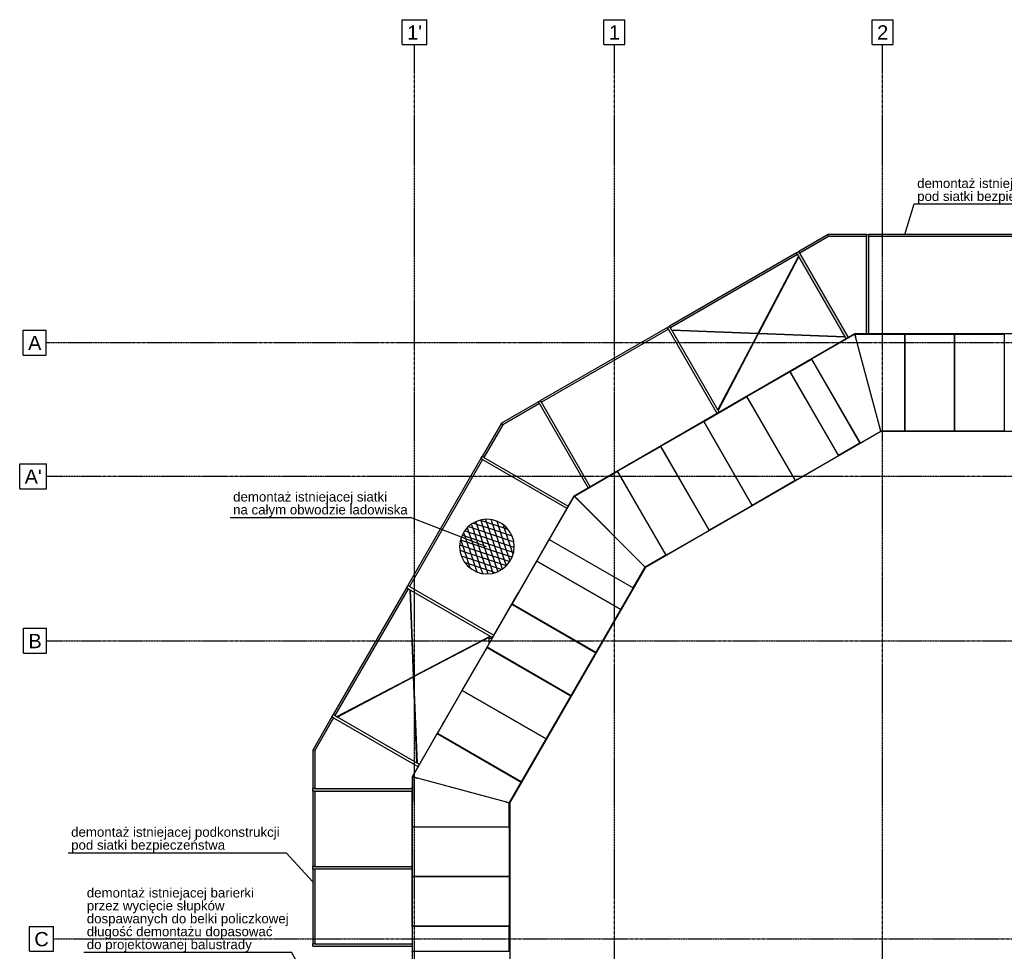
# Model space of a CAD drawing. Header units: millimetres. Extents: x 300 to 62366, y 297 to 39548.
# Tile 2 of 5: x 300 to 20123, y 20797 to 39548. Entities that reach past the tile are written whole.
import ezdxf

# ---------------------------------------------------------------- set-up
doc = ezdxf.new("R2010")
doc.units = ezdxf.units.MM
doc.linetypes.add('DXK_LINE_DOT3', pattern=[5.9187, 2.979, -0.9799, 0.9799, -0.9799])
doc.styles.add('Arial', font='ARIAL.TTF', dxfattribs={"height": 0.2})

# ---------------------------------------------------------------- blocks, each defined once
blk = doc.blocks.new('Part-2646 - 1314')
at = {"color": 7}
for p, q in [((11506, 29917), (11535, 29888)), ((11535, 29888), (11537, 29889))]:
    blk.add_line(p, q, dxfattribs=at)
blk = doc.blocks.new('Part-3760 - 1314')
at = {"color": 7}
for p, q in [((10106, 23800), (10156, 23786)), ((10106, 23799), (10106, 23800)), ((10106, 23303), (10106, 23304)), ((10106, 22301), (10106, 22303)), ((10106, 21298), (10106, 21301)), ((10106, 20796), (10106, 20798)), ((10106, 19794), (10106, 19796)), ((10106, 18793), (10106, 18794)), ((10106, 18297), (10156, 18310)), ((10106, 18297), (10106, 18298))]:
    blk.add_line(p, q, dxfattribs=at)
blk = doc.blocks.new('Part-3621 - 1314')
at = {"color": 7}
for p, q in [((10745, 31857), (9997, 31425)), ((10765, 31822), (10027, 31396)), ((10765, 31822), (10745, 31857)), ((10027, 31396), (9997, 31425))]:
    blk.add_line(p, q, dxfattribs=at)
blk = doc.blocks.new('Part-2652 - 1314')
at = {"color": 7}
blk.add_line((11045, 29038), (11046, 29039), dxfattribs=at)
blk = doc.blocks.new('Part-3732 - 1314')
at = {"color": 7}
for p, q in [((17619, 31332), (17619, 31332)), ((17623, 31316), (17619, 31332)), ((18118, 31332), (18120, 31332)), ((19120, 31332), (19122, 31332)), ((20122, 31332), (20124, 31332)), ((21124, 31332), (21126, 31332)), ((22126, 31332), (22128, 31332)), ((22628, 31332), (22630, 31332)), ((23126, 31316), (23130, 31332)), ((23129, 31332), (23130, 31332)), ((17636, 31266), (17637, 31266)), ((17639, 31257), (17636, 31266)), ((23110, 31257), (17639, 31257)), ((18118, 31266), (18120, 31266)), ((19120, 31266), (19122, 31266)), ((20122, 31266), (20124, 31266)), ((21124, 31266), (21126, 31266)), ((22126, 31266), (22128, 31266)), ((22628, 31266), (22630, 31266)), ((23110, 31257), (23112, 31266)), ((23112, 31266), (23112, 31266))]:
    blk.add_line(p, q, dxfattribs=at)
blk = doc.blocks.new('Part-3593 - 1314')
blk.add_hatch(color=1).paths.add_polyline_path([(13406, 33347), (15961, 34822), (15941, 34856), (13386, 33381)])
at = {"color": 1}
for p, q in [((15941, 34856), (13386, 33381)), ((15961, 34822), (13406, 33347)), ((15961, 34822), (15941, 34856)), ((13406, 33347), (13386, 33381))]:
    blk.add_line(p, q, dxfattribs=at)
blk = doc.blocks.new('Part-2517 - 1314')
at = {"color": 7}
for p, q in [((17137, 33122), (17141, 33124)), ((16289, 32633), (16290, 32633)), ((15855, 32382), (15856, 32383)), ((14987, 31881), (14989, 31882)), ((14119, 31380), (14121, 31381)), ((13251, 30879), (13253, 30880)), ((12365, 30408), (12368, 30408))]:
    blk.add_line(p, q, dxfattribs=at)
blk = doc.blocks.new('Part-35489 - 1314')
at = {"color": 7}
for p, q in [((10212, 27784), (10712, 28650)), ((10712, 28650), (12401, 27675)), ((11901, 26809), (10212, 27784)), ((12401, 27675), (11901, 26809))]:
    blk.add_line(p, q, dxfattribs=at)
blk = doc.blocks.new('Part-2645 - 1314')
at = {"color": 7}
for p, q in [((11346, 29760), (11462, 29961)), ((11535, 29888), (11506, 29917)), ((11534, 29886), (11535, 29888)), ((10846, 28894), (11316, 29708)), ((11044, 29038), (11045, 29040)), ((10346, 28028), (10816, 28842)), ((10793, 28603), (10794, 28605)), ((9846, 27162), (10316, 27976)), ((10292, 27736), (10293, 27737)), ((9809, 27098), (9816, 27110)), ((9809, 27098), (9809, 27098))]:
    blk.add_line(p, q, dxfattribs=at)
blk = doc.blocks.new('Part-3418 - 1314')
at = {"color": 7}
for p, q in [((8087, 28115), (8112, 28159)), ((8112, 28159), (8112, 28159)), ((8121, 28095), (9819, 27115)), ((8146, 28139), (9844, 27159))]:
    blk.add_line(p, q, dxfattribs=at)
blk = doc.blocks.new('Part-3419 - 1314')
at = {"color": 7}
blk.add_line((8087, 28115), (8112, 28159), dxfattribs=at)
blk = doc.blocks.new('Part-3421 - 1314')
at = {"color": 7}
for p, q in [((6587, 25517), (6612, 25561)), ((6621, 25497), (8319, 24517)), ((6646, 25541), (8344, 24561))]:
    blk.add_line(p, q, dxfattribs=at)
blk = doc.blocks.new('Part-3788 - 1314')
at = {"color": 7}
for p, q in [((11462, 29961), (8200, 24311)), ((11506, 29917), (11462, 29961)), ((11465, 29955), (11466, 29957)), ((11506, 29917), (11505, 29915)), ((10963, 29085), (10964, 29087)), ((11010, 29058), (11011, 29060)), ((10712, 28650), (10713, 28652)), ((10759, 28623), (10760, 28625)), ((10211, 27783), (10212, 27784)), ((10258, 27756), (10259, 27757)), ((9710, 26915), (9711, 26917)), ((9757, 26888), (9758, 26890)), ((9209, 26047), (9210, 26049)), ((9256, 26020), (9257, 26022)), ((8708, 25179), (8709, 25181)), ((8754, 25152), (8756, 25154)), ((8200, 24311), (8260, 24295)), ((8206, 24309), (8206, 24311)), ((8260, 24295), (8260, 24296))]:
    blk.add_line(p, q, dxfattribs=at)
blk = doc.blocks.new('Part-35500 - 1314')
at = {"color": 7}
for p, q in [((17112, 33216), (16243, 32715)), ((17636, 31266), (17112, 33216)), ((16243, 32715), (17219, 31025)), ((17219, 31025), (17636, 31266))]:
    blk.add_line(p, q, dxfattribs=at)
blk = doc.blocks.new('Part-3792 - 1314')
at = {"color": 7}
for p, q in [((8200, 24311), (8199, 17786)), ((8260, 24295), (8200, 24311)), ((8206, 23448), (8206, 24309)), ((8260, 24295), (8260, 24293)), ((8206, 23303), (8206, 23304)), ((8260, 23303), (8260, 23304)), ((8205, 22301), (8205, 22303)), ((8259, 22301), (8259, 22303)), ((8205, 21298), (8205, 21301)), ((8259, 21298), (8259, 21301)), ((8205, 20796), (8205, 20798)), ((8259, 20796), (8259, 20798)), ((8205, 17787), (8205, 19796)), ((8259, 19794), (8259, 19796)), ((8259, 18792), (8259, 18794)), ((8199, 17786), (8259, 17802)), ((8259, 17802), (8259, 17804))]:
    blk.add_line(p, q, dxfattribs=at)
blk = doc.blocks.new('Part-3879 - 1314')
at = {"color": 7}
for p, q in [((9345, 26296), (9315, 26244)), ((9315, 26244), (9316, 26244)), ((9346, 26296), (9345, 26296))]:
    blk.add_line(p, q, dxfattribs=at)
blk = doc.blocks.new('Part-3876 - 1314')
at = {"color": 7}
for p, q in [((11715, 30107), (11663, 30077)), ((11663, 30077), (11663, 30077)), ((11715, 30107), (11715, 30107))]:
    blk.add_line(p, q, dxfattribs=at)
blk = doc.blocks.new('Part-3880 - 1314')
at = {"color": 7}
for p, q in [((8845, 25430), (8815, 25378)), ((8815, 25378), (8816, 25378)), ((8846, 25430), (8845, 25430))]:
    blk.add_line(p, q, dxfattribs=at)
blk = doc.blocks.new('Part-3875 - 1314')
at = {"color": 7}
for p, q in [((16911, 33107), (16859, 33077)), ((16911, 33107), (16911, 33107)), ((16859, 33077), (16859, 33077))]:
    blk.add_line(p, q, dxfattribs=at)
blk = doc.blocks.new('Part-3698 - 1314')
at = {"color": 7}
for p, q in [((13581, 30308), (13583, 30308)), ((13670, 30154), (13670, 30158))]:
    blk.add_line(p, q, dxfattribs=at)
blk = doc.blocks.new('Part-35480 - 1314')
at = {"color": 7}
for p, q in [((8205, 21298), (8205, 20798)), ((10156, 21298), (8205, 21298)), ((10156, 20798), (10156, 21298)), ((8205, 20798), (10156, 20798))]:
    blk.add_line(p, q, dxfattribs=at)
blk = doc.blocks.new('Part-3333 - 1314')
blk.add_hatch(color=1).paths.add_polyline_path([(8199, 24073), (6199, 24073), (6199, 24023), (8199, 24023)])
at = {"color": 1}
for p, q in [((6199, 24023), (6199, 24073)), ((6239, 24073), (8199, 24073)), ((6239, 24023), (8199, 24023))]:
    blk.add_line(p, q, dxfattribs=at)
blk = doc.blocks.new('Part-35484 - 1314')
at = {"color": 7}
for p, q in [((8205, 21301), (8205, 22301)), ((8205, 22301), (10156, 22301)), ((10156, 22301), (10156, 21301)), ((10156, 21301), (8205, 21301))]:
    blk.add_line(p, q, dxfattribs=at)
blk = doc.blocks.new('Part-2756 - 1314')
at = {"color": 7}
for p, q in [((8199, 24310), (8200, 24310)), ((8199, 24310), (8199, 24098)), ((8260, 24294), (8299, 24284)), ((8299, 24284), (8299, 24282)), ((8199, 24098), (8200, 24098))]:
    blk.add_line(p, q, dxfattribs=at)
blk = doc.blocks.new('Part-2786 - 1314')
at = {"color": 7}
for p, q in [((8299, 20796), (8299, 20798)), ((8299, 19794), (8299, 19796)), ((8299, 18792), (8299, 18794))]:
    blk.add_line(p, q, dxfattribs=at)
blk = doc.blocks.new('Part-3882 - 1314')
at = {"color": 7}
for p, q in [((10845, 28894), (10815, 28842)), ((10815, 28842), (10816, 28842)), ((10846, 28894), (10845, 28894))]:
    blk.add_line(p, q, dxfattribs=at)
blk = doc.blocks.new('Part-3779 - 1314')
at = {"color": 7}
for p, q in [((17639, 31257), (12901, 28522)), ((23110, 31257), (17639, 31257)), ((12901, 28522), (10165, 23784)), ((10165, 23784), (10165, 18313))]:
    blk.add_line(p, q, dxfattribs=at)
blk = doc.blocks.new('Part-3371 - 1314')
at = {"color": 7}
blk.add_line((15941, 34856), (15984, 34881), dxfattribs=at)
blk = doc.blocks.new('Part-3542 - 1314')
at = {"color": 7}
blk.add_line((6199, 20898), (6199, 20948), dxfattribs=at)
blk = doc.blocks.new('Part-2758 - 1314')
at = {"color": 7}
for p, q in [((9791, 26868), (9792, 26869)), ((9290, 26000), (9291, 26002)), ((8789, 25132), (8790, 25134)), ((8200, 24311), (8199, 24310)), ((8199, 24310), (8200, 24310)), ((8260, 24294), (8299, 24284)), ((8299, 24284), (8300, 24285))]:
    blk.add_line(p, q, dxfattribs=at)
blk = doc.blocks.new('Part-3713 - 1314')
for points in [[(13431, 33308), (13431, 33304), (13431, 33304), (15174, 33236), (15171, 33239), (15172, 33241), (15171, 33239), (15171, 33241), (13431, 33309)], [(16916, 33164), (16916, 33167), (16914, 33171), (16913, 33173), (15182, 33240), (15179, 33239), (15180, 33241), (15179, 33239), (15174, 33236), (13431, 33304), (13434, 33299), (15165, 33231), (15168, 33232), (15174, 33236), (15172, 33232), (15174, 33236), (15176, 33232)], [(16916, 33163), (16916, 33164), (15176, 33232), (15176, 33231)]]:
    blk.add_hatch(color=1).paths.add_polyline_path(points)
at = {"color": 1}
for p, q in [((13431, 33309), (15171, 33241)), ((13431, 33307), (13431, 33309)), ((13431, 33309), (13431, 33308)), ((13431, 33308), (13431, 33304)), ((13431, 33304), (13431, 33307)), ((13434, 33299), (15165, 33231)), ((15176, 33231), (16916, 33163)), ((15182, 33240), (16913, 33173)), ((16916, 33167), (16916, 33164)), ((16916, 33164), (16916, 33163))]:
    blk.add_line(p, q, dxfattribs=at)
blk = doc.blocks.new('Part-3415 - 1314')
at = {"color": 7}
for p, q in [((9587, 30713), (9612, 30757)), ((9612, 30757), (9612, 30757)), ((9646, 30737), (11344, 29757)), ((9621, 30693), (11319, 29714))]:
    blk.add_line(p, q, dxfattribs=at)
blk = doc.blocks.new('Part-3872 - 1314')
at = {"color": 7}
for p, q in [((13447, 31107), (13395, 31077)), ((13395, 31077), (13395, 31077)), ((13447, 31107), (13447, 31107))]:
    blk.add_line(p, q, dxfattribs=at)
blk = doc.blocks.new('Part-3873 - 1314')
at = {"color": 7}
for p, q in [((12581, 30607), (12529, 30577)), ((12529, 30577), (12529, 30577)), ((12581, 30607), (12581, 30607))]:
    blk.add_line(p, q, dxfattribs=at)
blk = doc.blocks.new('Part-3878 - 1314')
at = {"color": 7}
for p, q in [((10345, 28028), (10315, 27976)), ((10315, 27976), (10316, 27976)), ((10346, 28028), (10345, 28028))]:
    blk.add_line(p, q, dxfattribs=at)
blk = doc.blocks.new('Part-3883 - 1314')
at = {"color": 7}
for p, q in [((11345, 29760), (11315, 29708)), ((11346, 29760), (11345, 29760)), ((11315, 29708), (11316, 29708))]:
    blk.add_line(p, q, dxfattribs=at)
blk = doc.blocks.new('Part-3871 - 1314')
at = {"color": 7}
for p, q in [((15179, 32107), (15127, 32077)), ((15127, 32077), (15127, 32077)), ((15179, 32107), (15179, 32107))]:
    blk.add_line(p, q, dxfattribs=at)
blk = doc.blocks.new('Part-35495 - 1314')
at = {"color": 7}
for p, q in [((15809, 32464), (16242, 32714)), ((16242, 32714), (17218, 31024)), ((16785, 30774), (15809, 32464)), ((17218, 31024), (16785, 30774))]:
    blk.add_line(p, q, dxfattribs=at)
blk = doc.blocks.new('Part-35490 - 1314')
at = {"color": 7}
for p, q in [((9711, 26917), (10211, 27783)), ((10211, 27783), (11900, 26807)), ((11400, 25941), (9711, 26917)), ((11900, 26807), (11400, 25941))]:
    blk.add_line(p, q, dxfattribs=at)
blk = doc.blocks.new('Part-2065 - 1314')
at = {"color": 7}
for p, q in [((12224, 30408), (12236, 30408)), ((12224, 30401), (12224, 30408)), ((12224, 29196), (12224, 29200)), ((12324, 29096), (12324, 29099)), ((12224, 28357), (12224, 28358)), ((12324, 28299), (12324, 28300)), ((12224, 27777), (12224, 27779)), ((12324, 27719), (12324, 27722))]:
    blk.add_line(p, q, dxfattribs=at)
blk = doc.blocks.new('Part-3776 - 1314')
at = {"color": 7}
for p, q in [((17622, 31316), (17623, 31316)), ((17636, 31266), (17623, 31316)), ((17193, 31068), (17194, 31068)), ((16758, 30817), (16760, 30818)), ((15890, 30316), (15892, 30317)), ((15022, 29815), (15024, 29816)), ((14155, 29314), (14156, 29315)), ((13286, 28812), (13289, 28814)), ((12858, 28565), (12858, 28565)), ((12858, 28565), (12894, 28528))]:
    blk.add_line(p, q, dxfattribs=at)
blk = doc.blocks.new('Part-35488 - 1314')
at = {"color": 7}
for p, q in [((10713, 28652), (10963, 29085)), ((10963, 29085), (12652, 28110)), ((12402, 27677), (10713, 28652)), ((12652, 28110), (12402, 27677))]:
    blk.add_line(p, q, dxfattribs=at)
blk = doc.blocks.new('Part-3533 - 1314')
blk.add_hatch(color=1).paths.add_polyline_path([(8199, 22503), (6199, 22503), (6199, 22453), (8199, 22453)])
at = {"color": 1}
for p, q in [((6199, 22453), (6199, 22503)), ((6239, 22503), (8199, 22503)), ((8199, 22453), (6239, 22453)), ((8199, 22503), (8199, 22453))]:
    blk.add_line(p, q, dxfattribs=at)
blk = doc.blocks.new('Part-2192 - 1314')
at = {"color": 7}
for p, q in [((12365, 30408), (12368, 30408)), ((13523, 30408), (13525, 30408)), ((14680, 30408), (14682, 30408)), ((15837, 30408), (15839, 30408)), ((12423, 30308), (12426, 30308)), ((13581, 30308), (13583, 30308)), ((14738, 30308), (14740, 30308))]:
    blk.add_line(p, q, dxfattribs=at)
blk = doc.blocks.new('Part-3293 - 1314')
blk.add_hatch(color=1).paths.add_polyline_path([(17399, 33223), (17399, 35223), (17349, 35223), (17349, 33223)])
at = {"color": 1}
for p, q in [((17349, 35223), (17399, 35223)), ((17349, 33223), (17349, 35183)), ((17399, 33223), (17399, 35183))]:
    blk.add_line(p, q, dxfattribs=at)
blk = doc.blocks.new('Part-3294 - 1314')
at = {"color": 7}
blk.add_line((17349, 35223), (17399, 35223), dxfattribs=at)
blk = doc.blocks.new('Part-35501 - 1314')
at = {"color": 7}
for p, q in [((18120, 33217), (19120, 33217)), ((18120, 31266), (18120, 33217)), ((19120, 33217), (19120, 31266)), ((19120, 31266), (18120, 31266))]:
    blk.add_line(p, q, dxfattribs=at)
blk = doc.blocks.new('Part-2302 - 1314')
at = {"color": 7}
for p, q in [((8199, 24098), (8200, 24098)), ((8199, 24078), (8199, 24098)), ((8199, 23998), (8199, 24018)), ((8199, 23998), (8200, 23998)), ((8986, 24098), (8996, 24098)), ((9360, 23998), (9368, 23998))]:
    blk.add_line(p, q, dxfattribs=at)
blk = doc.blocks.new('Part-3714 - 1314')
for points in [[(15171, 33241), (15171, 33239), (15174, 33236), (15170, 33236), (15174, 33236), (15168, 33232), (14359, 31696), (14361, 31692), (14364, 31691), (15176, 33232), (15174, 33236), (15179, 33239), (15182, 33240), (15989, 34774), (15988, 34775), (15986, 34779), (15986, 34779), (15983, 34781), (15981, 34781)], [(14359, 31696), (15168, 33232), (15165, 33231), (14358, 31698)], [(14366, 31690), (15176, 33231), (15176, 33232), (14364, 31691)]]:
    blk.add_hatch(color=1).paths.add_polyline_path(points)
at = {"color": 1}
for p, q in [((15171, 33241), (15981, 34781)), ((15182, 33240), (15989, 34774)), ((15981, 34781), (15983, 34780)), ((15983, 34781), (15981, 34781)), ((15986, 34779), (15983, 34781)), ((15983, 34780), (15986, 34779)), ((14358, 31698), (15165, 33231)), ((14366, 31690), (15176, 33231)), ((14364, 31691), (14361, 31692)), ((14366, 31690), (14364, 31691))]:
    blk.add_line(p, q, dxfattribs=at)
blk = doc.blocks.new('Part-2394 - 1314')
at = {"color": 7}
for p, q in [((9751, 26999), (9751, 27098)), ((9751, 27098), (9809, 27098)), ((11396, 27098), (11400, 27098)), ((11569, 26998), (11573, 26998))]:
    blk.add_line(p, q, dxfattribs=at)
blk = doc.blocks.new('Part-35494 - 1314')
at = {"color": 7}
for p, q in [((17637, 31266), (17116, 33217)), ((17116, 33217), (18118, 33217)), ((18118, 33217), (18118, 31266)), ((18118, 31266), (17637, 31266))]:
    blk.add_line(p, q, dxfattribs=at)
blk = doc.blocks.new('Part-3786 - 1314')
at = {"color": 7}
for p, q in [((23636, 33223), (17112, 33223)), ((17112, 33223), (17129, 33163)), ((17114, 33217), (18120, 33217)), ((17129, 33163), (17130, 33163)), ((18118, 33163), (18120, 33163)), ((19120, 33217), (19122, 33217)), ((19120, 33163), (19122, 33163)), ((20122, 33217), (20124, 33217)), ((20122, 33163), (20124, 33163)), ((21124, 33217), (21126, 33217)), ((21124, 33163), (21126, 33163)), ((22126, 33217), (22128, 33217)), ((22126, 33163), (22128, 33163)), ((22628, 33217), (23635, 33217)), ((22628, 33163), (22630, 33163)), ((23620, 33163), (23618, 33163)), ((23620, 33163), (23636, 33223))]:
    blk.add_line(p, q, dxfattribs=at)
blk = doc.blocks.new('Part-2455 - 1314')
at = {"color": 7}
for p, q in [((18118, 33163), (18120, 33163)), ((19120, 33163), (19122, 33163)), ((20122, 33163), (20124, 33163)), ((21124, 33163), (21126, 33163)), ((22126, 33163), (22128, 33163)), ((22628, 33163), (22630, 33163))]:
    blk.add_line(p, q, dxfattribs=at)
blk = doc.blocks.new('Part-35487 - 1314')
at = {"color": 7}
for p, q in [((11465, 29955), (10963, 29087)), ((12894, 28528), (11465, 29955)), ((10963, 29087), (12653, 28111)), ((12653, 28111), (12894, 28528))]:
    blk.add_line(p, q, dxfattribs=at)
blk = doc.blocks.new('Part-3591 - 1314')
at = {"color": 7}
for p, q in [((9587, 30713), (8112, 28159)), ((9621, 30693), (8146, 28139)), ((9621, 30693), (9587, 30713)), ((8146, 28139), (8112, 28159))]:
    blk.add_line(p, q, dxfattribs=at)
blk = doc.blocks.new('Part-30673 - 1314')
at = {"color": 7}
for p, q in [((18118, 32617), (18120, 32615)), ((18118, 32594), (18120, 32592)), ((19120, 31619), (19122, 31617)), ((19120, 31596), (19122, 31594))]:
    blk.add_line(p, q, dxfattribs=at)
blk = doc.blocks.new('Part-3623 - 1314')
blk.add_hatch(color=1).paths.add_polyline_path([(6239, 24073), (6239, 24836), (6199, 24846), (6199, 24073)])
at = {"color": 1}
for p, q in [((6239, 24836), (6199, 24846)), ((6199, 24846), (6199, 24073)), ((6239, 24836), (6239, 24073)), ((6239, 24073), (6199, 24073))]:
    blk.add_line(p, q, dxfattribs=at)
blk = doc.blocks.new('Part-3534 - 1314')
at = {"color": 7}
blk.add_line((6199, 22453), (6199, 22503), dxfattribs=at)
blk = doc.blocks.new('Part-3874 - 1314')
at = {"color": 7}
for p, q in [((16045, 32607), (15993, 32577)), ((15993, 32577), (15993, 32577)), ((16045, 32607), (16045, 32607))]:
    blk.add_line(p, q, dxfattribs=at)
blk = doc.blocks.new('Part-3854 - 1314')
at = {"color": 7}
for p, q in [((8200, 23078), (8199, 23078)), ((8199, 23078), (8199, 23018)), ((8199, 23018), (8200, 23018))]:
    blk.add_line(p, q, dxfattribs=at)
blk = doc.blocks.new('Part-2797 - 1314')
at = {"color": 7}
for p, q in [((8199, 23998), (8200, 23998)), ((8199, 23078), (8199, 23998)), ((8299, 23303), (8299, 23304)), ((8199, 22078), (8199, 23018)), ((8299, 22301), (8299, 22303)), ((8199, 21539), (8199, 22018)), ((8299, 21298), (8299, 21301))]:
    blk.add_line(p, q, dxfattribs=at)
blk = doc.blocks.new('Part-3334 - 1314')
at = {"color": 7}
blk.add_line((6199, 24023), (6199, 24073), dxfattribs=at)
blk = doc.blocks.new('Part-3367 - 1314')
at = {"color": 7}
for p, q in [((13343, 33356), (13386, 33381)), ((14343, 31624), (13363, 33322)), ((14386, 31649), (13406, 33347))]:
    blk.add_line(p, q, dxfattribs=at)
blk = doc.blocks.new('Part-3368 - 1314')
at = {"color": 7}
blk.add_line((13343, 33356), (13386, 33381), dxfattribs=at)
blk = doc.blocks.new('Part-3370 - 1314')
blk.add_hatch(color=1).paths.add_polyline_path([(16941, 33124), (16945, 33126), (16971, 33142), (16984, 33149), (16004, 34847), (15984, 34881), (15941, 34856)])
at = {"color": 1}
for p, q in [((15941, 34856), (15984, 34881)), ((16941, 33124), (15961, 34822)), ((16984, 33149), (16004, 34847))]:
    blk.add_line(p, q, dxfattribs=at)
blk = doc.blocks.new('Part-3373 - 1314')
at = {"color": 7}
for p, q in [((10745, 31857), (10788, 31882)), ((11745, 30124), (10765, 31822)), ((11788, 30149), (10808, 31847))]:
    blk.add_line(p, q, dxfattribs=at)
blk = doc.blocks.new('Part-3374 - 1314')
at = {"color": 7}
blk.add_line((10745, 31857), (10788, 31882), dxfattribs=at)
blk = doc.blocks.new('Part-3416 - 1314')
at = {"color": 7}
blk.add_line((9587, 30713), (9612, 30757), dxfattribs=at)
blk = doc.blocks.new('Part-3422 - 1314')
at = {"color": 7}
blk.add_line((6587, 25517), (6612, 25561), dxfattribs=at)
blk = doc.blocks.new('Part-3601 - 1314')
blk.add_hatch(color=1).paths.add_polyline_path([(17349, 35223), (16576, 35223), (16587, 35183), (17349, 35183)])
at = {"color": 1}
for p, q in [((17349, 35223), (16576, 35223)), ((16587, 35183), (16576, 35223)), ((17349, 35183), (16587, 35183)), ((17349, 35183), (17349, 35223))]:
    blk.add_line(p, q, dxfattribs=at)
blk = doc.blocks.new('Part-3541 - 1314')
blk.add_hatch(color=1).paths.add_polyline_path([(8199, 20898), (8199, 20948), (6199, 20948), (6199, 20898)])
at = {"color": 1}
for p, q in [((6199, 20898), (6199, 20948)), ((6199, 20898), (8199, 20898)), ((6239, 20948), (8199, 20948))]:
    blk.add_line(p, q, dxfattribs=at)
blk = doc.blocks.new('GridLine-4252 - 1314')
at = {"color": 6}
for p, q in [((8000, 39548), (8499, 39548)), ((8000, 39048), (8000, 39548)), ((8499, 39048), (8499, 39548)), ((8000, 39048), (8499, 39048)), ((8000, 3048), (8499, 3048)), ((8000, 2548), (8000, 3048)), ((8499, 2548), (8499, 3048)), ((8000, 2548), (8499, 2548))]:
    blk.add_line(p, q, dxfattribs=at)
at = {"color": 6, "linetype": 'DXK_LINE_DOT3'}
blk.add_line((8249, 3048), (8249, 39048), dxfattribs=at)
at = {"color": 7, "style": 'Arial'}
for p in [(8100, 39148), (8100, 2648)]:
    blk.add_text("1'", height=286.5, dxfattribs=at).set_placement(p)
blk = doc.blocks.new('Part-3588 - 1314')
blk.add_hatch(color=1).paths.add_polyline_path([(6199, 22453), (6199, 20948), (6239, 20948), (6239, 22453)])
at = {"color": 1}
for p, q in [((6239, 22453), (6199, 22453)), ((6199, 22453), (6199, 20948)), ((6239, 22453), (6239, 20948)), ((6239, 20948), (6199, 20948))]:
    blk.add_line(p, q, dxfattribs=at)
blk = doc.blocks.new('Part-3589 - 1314')
blk.add_hatch(color=1).paths.add_polyline_path([(6199, 24023), (6199, 22503), (6239, 22503), (6239, 24023)])
at = {"color": 1}
for p, q in [((6239, 24023), (6199, 24023)), ((6199, 24023), (6199, 22503)), ((6239, 24023), (6239, 22503)), ((6239, 22503), (6199, 22503))]:
    blk.add_line(p, q, dxfattribs=at)
blk = doc.blocks.new('Part-3590 - 1314')
at = {"color": 7}
for p, q in [((8087, 28115), (6612, 25561)), ((8121, 28095), (6646, 25541)), ((8121, 28095), (8087, 28115)), ((6646, 25541), (6612, 25561))]:
    blk.add_line(p, q, dxfattribs=at)
blk = doc.blocks.new('Part-3592 - 1314')
at = {"color": 7}
for p, q in [((13343, 33356), (10788, 31882)), ((13363, 33322), (10808, 31847)), ((13363, 33322), (13343, 33356)), ((10808, 31847), (10788, 31882))]:
    blk.add_line(p, q, dxfattribs=at)
blk = doc.blocks.new('Part-3594 - 1314')
blk.add_hatch(color=1).paths.add_polyline_path([(20349, 35223), (17399, 35223), (17399, 35183), (20349, 35183)])
at = {"color": 1}
for p, q in [((20349, 35223), (17399, 35223)), ((17399, 35183), (17399, 35223)), ((20349, 35183), (17399, 35183)), ((20349, 35183), (20349, 35223))]:
    blk.add_line(p, q, dxfattribs=at)
blk = doc.blocks.new('Part-3602 - 1314')
blk.add_hatch(color=1).paths.add_polyline_path([(16004, 34847), (16587, 35183), (16578, 35219), (16576, 35223), (15984, 34881)])
at = {"color": 1}
for p, q in [((16576, 35223), (15984, 34881)), ((16587, 35183), (16004, 34847)), ((16587, 35183), (16576, 35223)), ((16004, 34847), (15984, 34881))]:
    blk.add_line(p, q, dxfattribs=at)
blk = doc.blocks.new('Part-3620 - 1314')
at = {"color": 7}
for p, q in [((9997, 31425), (9612, 30757)), ((10027, 31396), (9646, 30737)), ((10027, 31396), (9997, 31425)), ((9646, 30737), (9612, 30757))]:
    blk.add_line(p, q, dxfattribs=at)
blk = doc.blocks.new('Part-3624 - 1314')
blk.add_hatch(color=1).paths.add_polyline_path([(6239, 24836), (6621, 25497), (6590, 25515), (6587, 25517), (6199, 24846), (6203, 24845)])
at = {"color": 1}
for p, q in [((6587, 25517), (6199, 24846)), ((6621, 25497), (6239, 24836)), ((6621, 25497), (6587, 25517)), ((6239, 24836), (6199, 24846))]:
    blk.add_line(p, q, dxfattribs=at)
blk = doc.blocks.new('Part-3688 - 1314')
at = {"color": 7}
blk.add_line((14929, 29977), (14929, 29981), dxfattribs=at)
blk = doc.blocks.new('Part-3706 - 1314')
at = {"color": 7}
for p, q in [((10880, 26239), (10880, 26242)), ((10971, 26187), (10971, 26189))]:
    blk.add_line(p, q, dxfattribs=at)
blk = doc.blocks.new('Part-3711 - 1314')
at = {"color": 7}
for p, q in [((8237, 26336), (9770, 27143)), ((8237, 26325), (9778, 27136)), ((9776, 27140), (9777, 27137)), ((9777, 27137), (9778, 27136)), ((6687, 25520), (8227, 26331)), ((6694, 25513), (8228, 26320)), ((6688, 25519), (6687, 25520)), ((6687, 25520), (6687, 25519)), ((6687, 25519), (6689, 25516)), ((6689, 25516), (6688, 25519))]:
    blk.add_line(p, q, dxfattribs=at)
blk = doc.blocks.new('Part-3712 - 1314')
at = {"color": 7}
for p, q in [((8160, 28071), (8159, 28070)), ((8227, 26331), (8159, 28070)), ((8159, 28070), (8161, 28070)), ((8164, 28071), (8160, 28071)), ((8161, 28070), (8164, 28071)), ((8237, 26336), (8169, 28068)), ((8295, 24588), (8228, 26320)), ((8306, 24586), (8237, 26325)), ((8304, 24586), (8301, 24585)), ((8306, 24586), (8304, 24586))]:
    blk.add_line(p, q, dxfattribs=at)
blk = doc.blocks.new('Part-3733 - 1314')
at = {"color": 7}
for p, q in [((12845, 28576), (12846, 28577)), ((12846, 28577), (12858, 28565)), ((10156, 23786), (12894, 28528)), ((12901, 28522), (10165, 23784)), ((12894, 28528), (12901, 28522)), ((12595, 28143), (12596, 28144)), ((12344, 27708), (12345, 27710)), ((11843, 26840), (11844, 26842)), ((11342, 25972), (11343, 25974)), ((10841, 25105), (10842, 25106)), ((10340, 24236), (10341, 24239)), ((10090, 23804), (10090, 23804)), ((10090, 23804), (10106, 23800)), ((10165, 23784), (10156, 23786))]:
    blk.add_line(p, q, dxfattribs=at)
blk = doc.blocks.new('Part-3736 - 1314')
at = {"color": 7}
for p, q in [((10090, 23804), (10106, 23800)), ((10090, 23803), (10090, 23804)), ((10156, 23786), (10165, 23784)), ((10156, 23785), (10156, 23786)), ((10165, 23784), (10165, 18313)), ((10090, 23303), (10090, 23304)), ((10156, 23303), (10156, 23304)), ((10090, 22301), (10090, 22303)), ((10156, 22301), (10156, 22303)), ((10090, 21298), (10090, 21301)), ((10156, 21298), (10156, 21301)), ((10090, 20796), (10090, 20798)), ((10156, 20796), (10156, 20798)), ((10090, 19794), (10090, 19796)), ((10156, 19794), (10156, 19796)), ((10090, 18793), (10090, 18794)), ((10156, 18793), (10156, 18794)), ((10090, 18293), (10106, 18297)), ((10090, 18293), (10090, 18293)), ((10165, 18313), (10156, 18310)), ((10156, 18310), (10156, 18311))]:
    blk.add_line(p, q, dxfattribs=at)
blk = doc.blocks.new('Part-3758 - 1314')
at = {"color": 7}
for p, q in [((17623, 31316), (17623, 31316)), ((17636, 31266), (17623, 31316)), ((18118, 31316), (18120, 31316)), ((19120, 31316), (19122, 31316)), ((20122, 31316), (20124, 31316)), ((21124, 31316), (21126, 31316)), ((22126, 31316), (22128, 31316)), ((22628, 31316), (22630, 31316)), ((23112, 31266), (23126, 31316)), ((23125, 31316), (23126, 31316))]:
    blk.add_line(p, q, dxfattribs=at)
blk = doc.blocks.new('Part-3759 - 1314')
at = {"color": 7}
for p, q in [((12857, 28564), (12858, 28565)), ((12858, 28565), (12894, 28528)), ((12609, 28135), (12610, 28136)), ((12358, 27700), (12359, 27702)), ((11857, 26832), (11858, 26834)), ((11356, 25964), (11357, 25966)), ((10855, 25097), (10856, 25098)), ((10354, 24228), (10355, 24231)), ((10106, 23800), (10106, 23800)), ((10106, 23800), (10156, 23786))]:
    blk.add_line(p, q, dxfattribs=at)
blk = doc.blocks.new('Part-3773 - 1314')
at = {"color": 7}
for p, q in [((17618, 31332), (17619, 31332)), ((17623, 31316), (17619, 31332)), ((17639, 31257), (12901, 28522)), ((17639, 31257), (17636, 31266)), ((17636, 31266), (17636, 31266)), ((17185, 31082), (17186, 31082)), ((17218, 31024), (17219, 31025)), ((16750, 30831), (16752, 30832)), ((16783, 30773), (16785, 30774)), ((15882, 30330), (15884, 30331)), ((15915, 30272), (15917, 30273)), ((15014, 29829), (15016, 29830)), ((15047, 29771), (15049, 29772)), ((14147, 29328), (14148, 29329)), ((14180, 29270), (14181, 29271)), ((12894, 28528), (13314, 28770)), ((13278, 28826), (13281, 28828)), ((12846, 28577), (12846, 28577)), ((12846, 28577), (12858, 28565)), ((12901, 28522), (12894, 28528))]:
    blk.add_line(p, q, dxfattribs=at)
blk = doc.blocks.new('Part-35493 - 1314')
at = {"color": 7}
for p, q in [((8206, 24311), (8708, 25179)), ((8708, 25179), (10397, 24203)), ((10156, 23786), (8206, 24311)), ((10397, 24203), (10156, 23786))]:
    blk.add_line(p, q, dxfattribs=at)
blk = doc.blocks.new('Part-28524 - 1314')
at = {"color": 7}
for p, q in [((18118, 32193), (18120, 32195)), ((18118, 32122), (18120, 32124))]:
    blk.add_line(p, q, dxfattribs=at)
blk = doc.blocks.new('Part-3787 - 1314')
at = {"color": 7}
for p, q in [((17112, 33223), (11462, 29961)), ((17129, 33163), (17112, 33223)), ((17112, 33216), (17114, 33217)), ((17129, 33163), (17126, 33162)), ((16242, 32714), (16243, 32715)), ((16269, 32667), (16270, 32668)), ((15808, 32463), (15809, 32464)), ((15835, 32416), (15836, 32417)), ((14940, 31962), (14942, 31963)), ((14967, 31915), (14969, 31916)), ((14072, 31461), (14074, 31462)), ((14099, 31414), (14101, 31415)), ((13204, 30960), (13206, 30961)), ((13231, 30913), (13233, 30914)), ((12336, 30459), (12338, 30460)), ((12363, 30412), (12365, 30413)), ((11462, 29961), (11506, 29917)), ((11466, 29957), (11468, 29958)), ((11506, 29917), (11507, 29918))]:
    blk.add_line(p, q, dxfattribs=at)
blk = doc.blocks.new('Part-3853 - 1314')
at = {"color": 7}
for p, q in [((8199, 22078), (8199, 22078)), ((8199, 22078), (8199, 22018)), ((8199, 22018), (8199, 22018))]:
    blk.add_line(p, q, dxfattribs=at)
blk = doc.blocks.new('Part-3855 - 1314')
at = {"color": 7}
for p, q in [((8200, 24078), (8199, 24078)), ((8199, 24078), (8199, 24018)), ((8199, 24018), (8200, 24018))]:
    blk.add_line(p, q, dxfattribs=at)
blk = doc.blocks.new('Part-3870 - 1314')
at = {"color": 7}
for p, q in [((14313, 31607), (14261, 31577)), ((14261, 31577), (14261, 31577)), ((14313, 31607), (14313, 31607))]:
    blk.add_line(p, q, dxfattribs=at)
blk = doc.blocks.new('Part-3877 - 1314')
at = {"color": 7}
for p, q in [((9845, 27162), (9815, 27110)), ((9846, 27162), (9845, 27162)), ((9815, 27110), (9816, 27110))]:
    blk.add_line(p, q, dxfattribs=at)
blk = doc.blocks.new('Part-3881 - 1314')
at = {"color": 7}
for p, q in [((8345, 24564), (8315, 24512)), ((8315, 24512), (8316, 24512)), ((8346, 24564), (8345, 24564))]:
    blk.add_line(p, q, dxfattribs=at)
blk = doc.blocks.new('GridLine-4262 - 1314')
at = {"color": 6}
for p, q in [((495, 21298), (983, 21298)), ((495, 20798), (495, 21298)), ((983, 20798), (983, 21298)), ((495, 20798), (983, 20798))]:
    blk.add_line(p, q, dxfattribs=at)
at = {"color": 6, "linetype": 'DXK_LINE_DOT3'}
blk.add_line((983, 21048), (39874, 21048), dxfattribs=at)
at = {"color": 7, "style": 'Arial'}
blk.add_text('C', height=287, dxfattribs=at).set_placement((595, 20898))
blk = doc.blocks.new('GridLine-4253 - 1314')
at = {"color": 6}
for p, q in [((12063, 39548), (12486, 39548)), ((12063, 39048), (12063, 39548)), ((12486, 39048), (12486, 39548)), ((12063, 39048), (12486, 39048)), ((12063, 3048), (12486, 3048)), ((12063, 2548), (12063, 3048)), ((12486, 2548), (12486, 3048)), ((12063, 2548), (12486, 2548))]:
    blk.add_line(p, q, dxfattribs=at)
at = {"color": 6, "linetype": 'DXK_LINE_DOT3'}
blk.add_line((12274, 3048), (12274, 39048), dxfattribs=at)
at = {"color": 7, "style": 'Arial'}
for p in [(12163, 39148), (12163, 2648)]:
    blk.add_text('1', height=287, dxfattribs=at).set_placement(p)
blk = doc.blocks.new('GridLine-4254 - 1314')
at = {"color": 6}
for p, q in [((17463, 39548), (17886, 39548)), ((17463, 39048), (17463, 39548)), ((17886, 39048), (17886, 39548)), ((17463, 39048), (17886, 39048)), ((17463, 3048), (17886, 3048)), ((17463, 2548), (17463, 3048)), ((17886, 2548), (17886, 3048)), ((17463, 2548), (17886, 2548))]:
    blk.add_line(p, q, dxfattribs=at)
at = {"color": 6, "linetype": 'DXK_LINE_DOT3'}
blk.add_line((17674, 3048), (17674, 39048), dxfattribs=at)
at = {"color": 7, "style": 'Arial'}
for p in [(17563, 39148), (17563, 2648)]:
    blk.add_text('2', height=287, dxfattribs=at).set_placement(p)
blk = doc.blocks.new('Part-30578 - 1314')
at = {"color": 7}
blk.add_line((19120, 33110), (19122, 33112), dxfattribs=at)
blk = doc.blocks.new('GridLine-4263 - 1314')
at = {"color": 6}
for p, q in [((376, 27298), (843, 27298)), ((376, 26798), (376, 27298)), ((843, 26798), (843, 27298)), ((376, 26798), (843, 26798))]:
    blk.add_line(p, q, dxfattribs=at)
at = {"color": 6, "linetype": 'DXK_LINE_DOT3'}
blk.add_line((843, 27048), (39874, 27048), dxfattribs=at)
at = {"color": 7, "style": 'Arial'}
blk.add_text('B', height=287, dxfattribs=at).set_placement((476, 26898))
blk = doc.blocks.new('GridLine-4264 - 1314')
at = {"color": 6}
for p, q in [((300, 30608), (843, 30608)), ((300, 30108), (300, 30608)), ((843, 30108), (843, 30608)), ((300, 30108), (843, 30108))]:
    blk.add_line(p, q, dxfattribs=at)
at = {"color": 6, "linetype": 'DXK_LINE_DOT3'}
blk.add_line((843, 30358), (39874, 30358), dxfattribs=at)
at = {"color": 7, "style": 'Arial'}
blk.add_text("A'", height=286.5, dxfattribs=at).set_placement((400, 30208))
blk = doc.blocks.new('GridLine-4265 - 1314')
at = {"color": 6}
for p, q in [((369, 33298), (835, 33298)), ((369, 32798), (369, 33298)), ((835, 32798), (835, 33298)), ((369, 32798), (835, 32798))]:
    blk.add_line(p, q, dxfattribs=at)
at = {"color": 6, "linetype": 'DXK_LINE_DOT3'}
blk.add_line((835, 33048), (39874, 33048), dxfattribs=at)
at = {"color": 7, "style": 'Arial'}
blk.add_text('A', height=287, dxfattribs=at).set_placement((469, 32898))
blk = doc.blocks.new('Part-35502 - 1314')
at = {"color": 7}
for p, q in [((19122, 33217), (20122, 33217)), ((19122, 31266), (19122, 33217)), ((20122, 33217), (20122, 31266)), ((20122, 31266), (19122, 31266))]:
    blk.add_line(p, q, dxfattribs=at)
blk = doc.blocks.new('Part-35485 - 1314')
at = {"color": 7}
for p, q in [((8206, 24307), (8205, 23304)), ((10157, 23785), (8206, 24307)), ((10156, 23304), (10157, 23785)), ((8205, 23304), (10156, 23304))]:
    blk.add_line(p, q, dxfattribs=at)
blk = doc.blocks.new('Part-35497 - 1314')
at = {"color": 7}
for p, q in [((14074, 31462), (14940, 31962)), ((14940, 31962), (15915, 30272)), ((15049, 29772), (14074, 31462)), ((15915, 30272), (15049, 29772))]:
    blk.add_line(p, q, dxfattribs=at)
blk = doc.blocks.new('Part-35498 - 1314')
at = {"color": 7}
for p, q in [((13206, 30961), (14072, 31461)), ((14072, 31461), (15047, 29771)), ((14181, 29271), (13206, 30961)), ((15047, 29771), (14181, 29271))]:
    blk.add_line(p, q, dxfattribs=at)
blk = doc.blocks.new('Part-35483 - 1314')
at = {"color": 7}
for p, q in [((8205, 22303), (8205, 23303)), ((8205, 23303), (10156, 23303)), ((10156, 23303), (10156, 22303)), ((10156, 22303), (8205, 22303))]:
    blk.add_line(p, q, dxfattribs=at)
blk = doc.blocks.new('Part-35486 - 1314')
at = {"color": 7}
for p, q in [((11468, 29958), (12336, 30459)), ((12336, 30459), (13311, 28769)), ((12894, 28528), (11468, 29958)), ((13311, 28769), (12894, 28528))]:
    blk.add_line(p, q, dxfattribs=at)
blk = doc.blocks.new('Part-35491 - 1314')
at = {"color": 7}
for p, q in [((9210, 26049), (9710, 26915)), ((9710, 26915), (11399, 25939)), ((10899, 25073), (9210, 26049)), ((11399, 25939), (10899, 25073))]:
    blk.add_line(p, q, dxfattribs=at)
blk = doc.blocks.new('Part-35492 - 1314')
at = {"color": 7}
for p, q in [((8709, 25181), (9209, 26047)), ((9209, 26047), (10898, 25072)), ((10398, 24206), (8709, 25181)), ((10898, 25072), (10398, 24206))]:
    blk.add_line(p, q, dxfattribs=at)
blk = doc.blocks.new('Part-35496 - 1314')
at = {"color": 7}
for p, q in [((14942, 31963), (15808, 32463)), ((15808, 32463), (16783, 30773)), ((15917, 30273), (14942, 31963)), ((16783, 30773), (15917, 30273))]:
    blk.add_line(p, q, dxfattribs=at)
blk = doc.blocks.new('Part-35499 - 1314')
at = {"color": 7}
for p, q in [((12338, 30460), (13204, 30960)), ((13204, 30960), (14180, 29270)), ((13314, 28770), (12338, 30460)), ((14180, 29270), (13314, 28770))]:
    blk.add_line(p, q, dxfattribs=at)
blk = doc.blocks.new('Circle-33394 - 1314')
at = {"color": 1}
for p, q in [((9420, 29311), (9333, 29340)), ((9397, 29382), (9420, 29311)), ((9739, 29311), (9439, 29411)), ((9483, 29440), (9579, 29152)), ((9581, 29466), (9739, 28993)), ((10057, 29311), (9587, 29468)), ((9680, 29486), (9739, 29311)), ((9790, 29475), (9898, 29152)), ((9904, 29453), (10057, 28993)), ((10037, 29370), (10057, 29311)), ((9261, 29152), (9211, 29169)), ((9241, 29214), (9261, 29152)), ((9261, 29152), (9261, 29152)), ((9261, 29152), (9420, 28675)), ((9739, 28993), (9261, 29152)), ((9261, 29152), (9261, 29152)), ((9579, 29152), (9269, 29256)), ((9312, 29319), (9420, 28993)), ((9420, 29311), (9420, 29311)), ((9420, 29311), (9579, 28834)), ((9898, 29152), (9420, 29311)), ((9420, 29311), (9420, 29311)), ((9579, 29152), (9579, 29152)), ((9579, 29152), (9739, 28675)), ((10057, 28993), (9579, 29152)), ((9579, 29152), (9579, 29152)), ((9739, 29311), (9739, 29311)), ((9739, 29311), (9898, 28834)), ((10216, 29152), (9739, 29311)), ((9739, 29311), (9739, 29311)), ((9898, 29152), (9898, 29152)), ((9898, 29152), (10057, 28675)), ((10238, 29038), (9898, 29152)), ((9898, 29152), (9898, 29152)), ((10057, 29311), (10057, 29311)), ((10057, 29311), (10216, 28834)), ((10125, 29288), (10057, 29311)), ((10057, 29311), (10057, 29311)), ((10216, 29152), (10216, 29152)), ((10216, 29152), (10216, 29152)), ((10216, 29152), (10216, 29152)), ((10216, 29152), (10216, 29152)), ((9579, 28834), (9164, 28972)), ((9183, 29069), (9261, 28834)), ((9420, 28993), (9184, 29072)), ((9420, 28993), (9420, 28993)), ((9420, 28993), (9579, 28516)), ((9898, 28834), (9420, 28993)), ((9420, 28993), (9420, 28993)), ((9739, 28993), (9739, 28993)), ((9739, 28993), (9898, 28516)), ((10216, 28834), (9739, 28993)), ((9739, 28993), (9739, 28993)), ((10057, 28993), (10057, 28993)), ((10057, 28993), (10168, 28659)), ((10255, 28927), (10057, 28993)), ((10057, 28993), (10057, 28993)), ((9261, 28834), (9173, 28863)), ((9420, 28675), (9196, 28750)), ((9261, 28834), (9261, 28834)), ((9261, 28834), (9365, 28522)), ((9739, 28675), (9261, 28834)), ((9261, 28834), (9261, 28834)), ((9579, 28834), (9579, 28834)), ((9579, 28834), (9726, 28395)), ((10057, 28675), (9579, 28834)), ((9579, 28834), (9579, 28834)), ((9898, 28834), (9898, 28834)), ((9898, 28834), (10011, 28495)), ((10214, 28728), (9898, 28834)), ((9898, 28834), (9898, 28834)), ((10216, 28834), (10216, 28834)), ((10216, 28834), (10229, 28795)), ((10235, 28827), (10216, 28834)), ((10216, 28834), (10216, 28834)), ((9579, 28516), (9276, 28617)), ((9420, 28675), (9420, 28675)), ((9420, 28675), (9501, 28433)), ((9898, 28516), (9420, 28675)), ((9420, 28675), (9420, 28675)), ((9739, 28675), (9739, 28675)), ((9739, 28675), (9825, 28415)), ((10098, 28555), (9739, 28675)), ((9739, 28675), (9739, 28675)), ((10057, 28675), (10057, 28675)), ((10057, 28675), (10097, 28553)), ((10156, 28642), (10057, 28675)), ((10057, 28675), (10057, 28675)), ((9524, 28428), (9487, 28440)), ((9579, 28516), (9579, 28516)), ((9579, 28516), (9615, 28410)), ((9861, 28422), (9579, 28516)), ((9579, 28516), (9579, 28516)), ((9898, 28516), (9898, 28516)), ((9898, 28516), (9924, 28437)), ((9993, 28484), (9898, 28516)), ((9898, 28516), (9898, 28516))]:
    blk.add_line(p, q, dxfattribs=at)
for start, end in [(0, 180), (180, 0)]:
    blk.add_arc((9708, 28942), 550, start, end, dxfattribs=at)
blk = doc.blocks.new('Text-33396 - 1314')
at = {"color": 136}
for p in [(4537, 29530), (9701, 28938)]:
    blk.add_line(p, (8171, 29530), dxfattribs=at)
at = {"color": 1, "style": 'Arial'}
for s, p in [('demontaż istniejacej siatki ', (4597, 29850)), ('na całym obwodzie ladowiska', (4597, 29590))]:
    blk.add_text(s, height=191.02, dxfattribs=at).set_placement(p)
blk = doc.blocks.new('Text-31791 - 1314')
at = {"color": 136}
for p, q in [((18120, 35223), (18309, 35840)), ((18309, 35840), (22699, 35840))]:
    blk.add_line(p, q, dxfattribs=at)
at = {"color": 1, "style": 'Arial'}
for s, p in [('demontaż istniejacej podkonstrukcji ', (18369, 36160)), ('pod siatki bezpieczeństwa', (18369, 35900))]:
    blk.add_text(s, height=191.02, dxfattribs=at).set_placement(p)
blk = doc.blocks.new('Text-31900 - 1314')
at = {"color": 136}
for p in [(1276, 22782), (6199, 22197)]:
    blk.add_line(p, (5666, 22782), dxfattribs=at)
at = {"color": 1, "style": 'Arial'}
for s, p in [('demontaż istniejacej podkonstrukcji ', (1336, 23102)), ('pod siatki bezpieczeństwa', (1336, 22842))]:
    blk.add_text(s, height=191.02, dxfattribs=at).set_placement(p)
blk = doc.blocks.new('Text-32563 - 1314')
at = {"color": 136}
for p in [(1591, 20780), (6199, 20007)]:
    blk.add_line(p, (5774, 20780), dxfattribs=at)
at = {"color": 1, "style": 'Arial'}
for s, p in [('demontaż istniejacej barierki', (1651, 21880)), ('przez wycięcie słupków ', (1651, 21620)), ('dospawanych do belki policzkowej', (1651, 21360)), ('długość demontażu dopasować', (1651, 21100)), ('do projektowanej balustrady', (1651, 20840))]:
    blk.add_text(s, height=191.02, dxfattribs=at).set_placement(p)

msp = doc.modelspace()

# ---------------------------------------------------------------- block references
for name in ['GridLine-4252 - 1314', 'GridLine-4253 - 1314', 'GridLine-4254 - 1314', 'Text-31791 - 1314', 'Part-3602 - 1314', 'Part-3601 - 1314', 'Part-3293 - 1314', 'Part-3294 - 1314', 'Part-3594 - 1314', 'Part-3593 - 1314', 'Part-3714 - 1314', 'Part-3371 - 1314', 'Part-3370 - 1314', 'Part-3592 - 1314', 'Part-3367 - 1314', 'Part-3368 - 1314', 'Part-3713 - 1314', 'GridLine-4265 - 1314', 'Part-3787 - 1314', 'Part-2517 - 1314', 'Part-35500 - 1314', 'Part-3875 - 1314', 'Part-3786 - 1314', 'Part-35494 - 1314', 'Part-2455 - 1314', 'Part-35501 - 1314', 'Part-30578 - 1314', 'Part-35502 - 1314', 'Part-35495 - 1314', 'Part-3874 - 1314', 'Part-30673 - 1314', 'Part-35496 - 1314', 'Part-28524 - 1314', 'Part-35497 - 1314', 'Part-3871 - 1314', 'Part-3621 - 1314', 'Part-3373 - 1314', 'Part-3374 - 1314', 'Part-3870 - 1314', 'Part-3620 - 1314', 'Part-3773 - 1314', 'Part-35498 - 1314', 'Part-3732 - 1314', 'Part-3779 - 1314', 'Part-3776 - 1314', 'Part-3758 - 1314', 'Part-35499 - 1314', 'Part-3872 - 1314', 'Part-3415 - 1314', 'Part-3416 - 1314', 'GridLine-4264 - 1314', 'Part-3591 - 1314', 'Part-3873 - 1314', 'Part-35486 - 1314', 'Part-2065 - 1314', 'Part-2192 - 1314', 'Part-3698 - 1314', 'Text-33396 - 1314', 'Part-3788 - 1314', 'Part-2645 - 1314', 'Part-35487 - 1314', 'Part-3876 - 1314', 'Part-3688 - 1314', 'Part-3883 - 1314', 'Part-2646 - 1314', 'Circle-33394 - 1314', 'Part-35488 - 1314', 'Part-2652 - 1314', 'Part-3882 - 1314', 'Part-3733 - 1314', 'Part-3759 - 1314', 'Part-35489 - 1314', 'Part-3418 - 1314', 'Part-3419 - 1314', 'Part-3590 - 1314', 'Part-3712 - 1314', 'Part-3878 - 1314', 'Part-35490 - 1314', 'GridLine-4263 - 1314', 'Part-3877 - 1314', 'Part-3711 - 1314', 'Part-2394 - 1314', 'Part-2758 - 1314', 'Part-35491 - 1314', 'Part-3879 - 1314', 'Part-3706 - 1314', 'Part-35492 - 1314', 'Part-3624 - 1314', 'Part-3421 - 1314', 'Part-3422 - 1314', 'Part-3880 - 1314', 'Part-35493 - 1314', 'Part-3623 - 1314', 'Part-3881 - 1314', 'Part-3792 - 1314', 'Part-2756 - 1314', 'Part-35485 - 1314', 'Part-3333 - 1314', 'Part-3334 - 1314', 'Part-3589 - 1314', 'Part-2302 - 1314', 'Part-3855 - 1314', 'Part-2797 - 1314', 'Part-3736 - 1314', 'Part-3760 - 1314', 'Text-31900 - 1314', 'Part-35483 - 1314', 'Part-3854 - 1314', 'Part-3533 - 1314', 'Part-3534 - 1314', 'Part-3588 - 1314', 'Part-35484 - 1314', 'Text-32563 - 1314', 'Part-3853 - 1314', 'GridLine-4262 - 1314', 'Part-35480 - 1314', 'Part-3542 - 1314', 'Part-3541 - 1314', 'Part-2786 - 1314']:
    msp.add_blockref(name, (0, 0))

doc.saveas('drawing.dxf')
